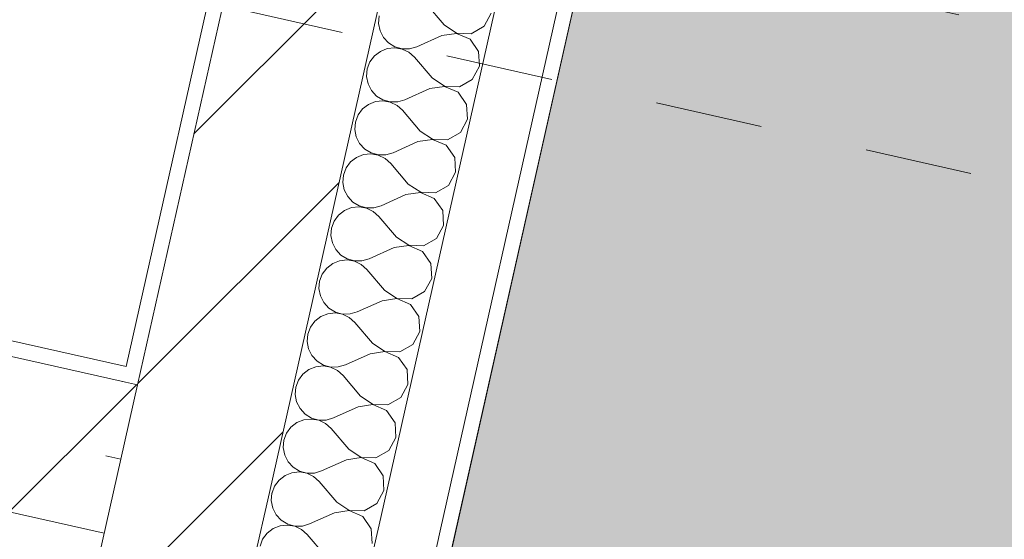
# Model space of a CAD drawing. Header units: millimetres. Extents: x -6990773 to -6682839, y 6117771 to 6220266.
# Tile 35 of 154: x -6941938 to -6940644, y 6140863 to 6141546. Entities that reach past the tile are written whole.
import ezdxf

# ---------------------------------------------------------------- set-up
doc = ezdxf.new("R2010")
doc.units = ezdxf.units.MM
doc.header["$MEASUREMENT"] = 0
doc.linetypes.add('короткая штриховая', pattern=[282.222222, 141.111111, -141.111111])
for name, color, linetype in [('S - МОП.АР', 7, 'Continuous'), ('АР-Стены_внешние_.АР', 7, 'Continuous'), ('АР-Стены_Перегородки_межквартирные_200.АР', 7, 'Continuous'), ('АР-Чертеж-Размеры.АР', 7, 'Continuous')]:
    doc.layers.add(name, color=color, linetype=linetype)
for name, color, linetype, lineweight in [('АР-Разуклонка кровли_Ном._пера__120', 7, 'Continuous', 0), ('АР-Стены_внешние_.АР_Ном._пера__1', 7, 'Continuous', 30), ('АР-Стены_Перегородки_межквартирные_200.АР_Ном._пера__1', 7, 'Continuous', 15), ('АР-Чертеж-Размеры.АР_Ном._пера__1', 7, 'Continuous', 0), ('Кровля_Ном._пера__101', 252, 'Continuous', 0), ('Кровля_Ном._пера__120', 7, 'Continuous', 0)]:
    doc.layers.add(name, color=color, linetype=linetype, lineweight=lineweight)
doc.styles.add('РЎР“Р•РќР•Р\xa0Р\x98Р\xa0_РЎРўР\x98Р›Р¬_4', font='GOTHIC.TTF')
doc.dimstyles.new('СГЕНЕРИР_СТИЛЬ__8', dxfattribs={"dimtxt": 150, "dimasz": 237.5, "dimexe": 0.18, "dimexo": 0.0625, "dimgap": 0, "dimtad": 1, "dimdec": 0, "dimzin": 0, "dimdsep": 46, "dimtxsty": 'РЎР“Р•РќР•Р\xa0Р\x98Р\xa0_РЎРўР\x98Р›Р¬_4', "dimblk": 'ARROWHEAD_6', "dimblk1": 'ARROWHEAD_6', "dimblk2": 'ARROWHEAD_6', "dimcen": 0.09, "dimse1": 1, "dimse2": 1, "dimclrd": 7, "dimclre": 7, "dimclrt": 7, "dimazin": 0, "dimtfac": 1, "dimtdec": 4, "dimtmove": 2, "dimatfit": 3, "dimfxl": 1, "dimtolj": 1, "dimtzin": 0, "dimarcsym": 0})
pattern_1 = [(45, (-6338927.19, 6563027.8), (-111.369318, 111.369318), [0, -105, 0, -157.5]), (110, (-6338577.19, 6563027.8), (148.001588, 53.868173), [0, -77, 0, -133])]
pattern_2 = [(45, (-6338927.19, 6562677.8), (-127.27922, 127.27922), [])]
pattern_3 = [(45, (-6338927.19, 6562677.8), (-127.279217, 127.279217), [])]

# ---------------------------------------------------------------- blocks, each defined once
blk = doc.blocks.new('*X295', base_point=(-6338927.2, 6562677.8))
at = {"layer": 'АР-Стены_внешние_.АР_Ном._пера__1', "color": 7, "linetype": 'Continuous', "lineweight": 0}
for p, q in [((-6941380.4, 6141539.1), (-6941403.6, 6141566.3)), ((-6941465.6, 6141550.9), (-6941466.4, 6141541.1)), ((-6941327.7, 6141537.3), (-6941318.4, 6141554.5)), ((-6941466.4, 6141541.1), (-6941464.5, 6141531.4)), ((-6941380.4, 6141539.1), (-6941364.1, 6141528.3)), ((-6941344.6, 6141527.6), (-6941327.7, 6141537.3)), ((-6941464.5, 6141531.4), (-6941460, 6141522.6)), ((-6941460, 6141522.6), (-6941453.3, 6141515.4)), ((-6941383.5, 6141525.2), (-6941416.1, 6141510.5)), ((-6941364.2, 6141528), (-6941383.5, 6141525.2)), ((-6941346.3, 6141520.3), (-6941364.2, 6141528)), ((-6941364.1, 6141528.3), (-6941344.6, 6141527.6)), ((-6941453.3, 6141515.4), (-6941444.9, 6141510.3)), ((-6941444.9, 6141510.3), (-6941435.4, 6141507.7)), ((-6941425.6, 6141507.8), (-6941416.1, 6141510.5)), ((-6941335.1, 6141504.3), (-6941346.3, 6141520.3)), ((-6941471.9, 6141498.4), (-6941477.8, 6141490.4)), ((-6941464.1, 6141504.4), (-6941471.9, 6141498.4)), ((-6941455, 6141508.1), (-6941464.1, 6141504.4)), ((-6941445.2, 6141509.1), (-6941455, 6141508.1)), ((-6941435.5, 6141507.4), (-6941445.2, 6141509.1)), ((-6941426.6, 6141503.1), (-6941435.5, 6141507.4)), ((-6941435.4, 6141507.7), (-6941425.6, 6141507.8)), ((-6941419.2, 6141496.6), (-6941426.6, 6141503.1)), ((-6941396, 6141469.4), (-6941419.2, 6141496.6)), ((-6941334, 6141484.8), (-6941335.1, 6141504.3)), ((-6941477.8, 6141490.4), (-6941481.2, 6141481.2)), ((-6941343.4, 6141467.6), (-6941334, 6141484.8)), ((-6941481.2, 6141481.2), (-6941482.1, 6141471.4)), ((-6941482.1, 6141471.4), (-6941480.2, 6141461.7)), ((-6941480.2, 6141461.7), (-6941475.7, 6141453)), ((-6941379.9, 6141458.3), (-6941399.2, 6141455.5)), ((-6941396, 6141469.4), (-6941379.8, 6141458.6)), ((-6941361.9, 6141450.6), (-6941379.9, 6141458.3)), ((-6941379.8, 6141458.6), (-6941360.3, 6141457.9)), ((-6941360.3, 6141457.9), (-6941343.4, 6141467.6)), ((-6941475.7, 6141453), (-6941469, 6141445.7)), ((-6941469, 6141445.7), (-6941460.6, 6141440.6)), ((-6941399.2, 6141455.5), (-6941431.7, 6141440.8)), ((-6941350.8, 6141434.6), (-6941361.9, 6141450.6)), ((-6941479.8, 6141434.7), (-6941487.6, 6141428.7)), ((-6941470.6, 6141438.4), (-6941479.8, 6141434.7)), ((-6941460.8, 6141439.4), (-6941470.6, 6141438.4)), ((-6941451.1, 6141437.7), (-6941460.8, 6141439.4)), ((-6941460.6, 6141440.6), (-6941451.1, 6141438)), ((-6941451.1, 6141438), (-6941441.2, 6141438.1)), ((-6941442.2, 6141433.4), (-6941451.1, 6141437.7)), ((-6941434.9, 6141426.9), (-6941442.2, 6141433.4)), ((-6941441.2, 6141438.1), (-6941431.7, 6141440.8)), ((-6941349.7, 6141415.1), (-6941350.8, 6141434.6)), ((-6941493.4, 6141420.8), (-6941496.9, 6141411.5)), ((-6941487.6, 6141428.7), (-6941493.4, 6141420.8)), ((-6941411.7, 6141399.7), (-6941434.9, 6141426.9)), ((-6941496.9, 6141411.5), (-6941497.7, 6141401.7)), ((-6941359, 6141397.9), (-6941349.7, 6141415.1)), ((-6941497.7, 6141401.7), (-6941495.8, 6141392)), ((-6941411.7, 6141399.7), (-6941395.5, 6141388.9)), ((-6941375.9, 6141388.2), (-6941359, 6141397.9)), ((-6941495.8, 6141392), (-6941491.3, 6141383.3)), ((-6941491.3, 6141383.3), (-6941484.6, 6141376)), ((-6941414.8, 6141385.8), (-6941447.4, 6141371.1)), ((-6941395.5, 6141388.6), (-6941414.8, 6141385.8)), ((-6941395.5, 6141388.9), (-6941375.9, 6141388.2)), ((-6941377.6, 6141380.9), (-6941395.5, 6141388.6)), ((-6941366.4, 6141364.9), (-6941377.6, 6141380.9)), ((-6941486.3, 6141368.7), (-6941495.4, 6141365)), ((-6941476.5, 6141369.7), (-6941486.3, 6141368.7)), ((-6941484.6, 6141376), (-6941476.2, 6141370.9)), ((-6941466.8, 6141368), (-6941476.5, 6141369.7)), ((-6941476.2, 6141370.9), (-6941466.7, 6141368.3)), ((-6941457.9, 6141363.7), (-6941466.8, 6141368)), ((-6941466.7, 6141368.3), (-6941456.9, 6141368.4)), ((-6941456.9, 6141368.4), (-6941447.4, 6141371.1)), ((-6941503.2, 6141359), (-6941509.1, 6141351.1)), ((-6941495.4, 6141365), (-6941503.2, 6141359)), ((-6941450.5, 6141357.2), (-6941457.9, 6141363.7)), ((-6941427.4, 6141330), (-6941450.5, 6141357.2)), ((-6941365.3, 6141345.4), (-6941366.4, 6141364.9)), ((-6941512.5, 6141341.8), (-6941513.4, 6141332)), ((-6941509.1, 6141351.1), (-6941512.5, 6141341.8)), ((-6941374.7, 6141328.2), (-6941365.3, 6141345.4)), ((-6941513.4, 6141332), (-6941511.5, 6141322.4)), ((-6941427.4, 6141330), (-6941411.1, 6141319.2)), ((-6941391.6, 6141318.5), (-6941374.7, 6141328.2)), ((-6941511.5, 6141322.4), (-6941507, 6141313.6)), ((-6941430.5, 6141316.1), (-6941463.1, 6141301.4)), ((-6941411.2, 6141318.9), (-6941430.5, 6141316.1)), ((-6941393.3, 6141311.2), (-6941411.2, 6141318.9)), ((-6941411.1, 6141319.2), (-6941391.6, 6141318.5)), ((-6941507, 6141313.6), (-6941500.3, 6141306.3)), ((-6941500.3, 6141306.3), (-6941491.9, 6141301.2)), ((-6941382.1, 6141295.2), (-6941393.3, 6141311.2)), ((-6941518.9, 6141289.3), (-6941524.7, 6141281.4)), ((-6941511.1, 6141295.3), (-6941518.9, 6141289.3)), ((-6941501.9, 6141299), (-6941511.1, 6141295.3)), ((-6941492.1, 6141300), (-6941501.9, 6141299)), ((-6941482.4, 6141298.3), (-6941492.1, 6141300)), ((-6941491.9, 6141301.2), (-6941482.4, 6141298.6)), ((-6941482.4, 6141298.6), (-6941472.5, 6141298.7)), ((-6941473.6, 6141294), (-6941482.4, 6141298.3)), ((-6941466.2, 6141287.5), (-6941473.6, 6141294)), ((-6941472.5, 6141298.7), (-6941463.1, 6141301.4)), ((-6941381, 6141275.7), (-6941382.1, 6141295.2)), ((-6941524.7, 6141281.4), (-6941528.2, 6141272.1)), ((-6941443, 6141260.3), (-6941466.2, 6141287.5)), ((-6941528.2, 6141272.1), (-6941529, 6141262.3)), ((-6941390.3, 6141258.5), (-6941381, 6141275.7)), ((-6941529, 6141262.3), (-6941527.1, 6141252.7)), ((-6941527.1, 6141252.7), (-6941522.6, 6141243.9)), ((-6941443, 6141260.3), (-6941426.8, 6141249.5)), ((-6941407.3, 6141248.8), (-6941390.3, 6141258.5)), ((-6941522.6, 6141243.9), (-6941515.9, 6141236.7)), ((-6941446.1, 6141246.4), (-6941478.7, 6141231.7)), ((-6941426.8, 6141249.2), (-6941446.1, 6141246.4)), ((-6941426.8, 6141249.5), (-6941407.3, 6141248.8)), ((-6941408.9, 6141241.5), (-6941426.8, 6141249.2)), ((-6941397.7, 6141225.5), (-6941408.9, 6141241.5)), ((-6941526.7, 6141225.6), (-6941534.5, 6141219.6)), ((-6941517.6, 6141229.3), (-6941526.7, 6141225.6)), ((-6941507.8, 6141230.3), (-6941517.6, 6141229.3)), ((-6941515.9, 6141236.7), (-6941507.5, 6141231.5)), ((-6941498.1, 6141228.6), (-6941507.8, 6141230.3)), ((-6941507.5, 6141231.5), (-6941498, 6141228.9)), ((-6941489.2, 6141224.4), (-6941498.1, 6141228.6)), ((-6941498, 6141228.9), (-6941488.2, 6141229)), ((-6941488.2, 6141229), (-6941478.7, 6141231.7)), ((-6941396.6, 6141206), (-6941397.7, 6141225.5)), ((-6941534.5, 6141219.6), (-6941540.4, 6141211.7)), ((-6941481.8, 6141217.8), (-6941489.2, 6141224.4)), ((-6941458.7, 6141190.6), (-6941481.8, 6141217.8)), ((-6941543.9, 6141202.5), (-6941544.7, 6141192.6)), ((-6941540.4, 6141211.7), (-6941543.9, 6141202.5)), ((-6941406, 6141188.8), (-6941396.6, 6141206)), ((-6941544.7, 6141192.6), (-6941542.8, 6141183)), ((-6941458.7, 6141190.6), (-6941442.4, 6141179.8)), ((-6941422.9, 6141179.2), (-6941406, 6141188.8)), ((-6941542.8, 6141183), (-6941538.3, 6141174.2)), ((-6941538.3, 6141174.2), (-6941531.6, 6141167)), ((-6941461.8, 6141176.7), (-6941494.4, 6141162.1)), ((-6941442.5, 6141179.5), (-6941461.8, 6141176.7)), ((-6941424.6, 6141171.8), (-6941442.5, 6141179.5)), ((-6941442.4, 6141179.8), (-6941422.9, 6141179.2)), ((-6941523.4, 6141160.6), (-6941533.2, 6141159.6)), ((-6941531.6, 6141167), (-6941523.2, 6141161.8)), ((-6941513.7, 6141158.9), (-6941523.4, 6141160.6)), ((-6941523.2, 6141161.8), (-6941513.7, 6141159.2)), ((-6941503.8, 6141159.3), (-6941494.4, 6141162.1)), ((-6941413.4, 6141155.8), (-6941424.6, 6141171.8)), ((-6941550.2, 6141149.9), (-6941556, 6141142)), ((-6941542.4, 6141155.9), (-6941550.2, 6141149.9)), ((-6941533.2, 6141159.6), (-6941542.4, 6141155.9)), ((-6941513.7, 6141159.2), (-6941503.8, 6141159.3)), ((-6941504.9, 6141154.7), (-6941513.7, 6141158.9)), ((-6941497.5, 6141148.1), (-6941504.9, 6141154.7)), ((-6941474.3, 6141120.9), (-6941497.5, 6141148.1)), ((-6941412.3, 6141136.3), (-6941413.4, 6141155.8)), ((-6941556, 6141142), (-6941559.5, 6141132.8)), ((-6941421.6, 6141119.2), (-6941412.3, 6141136.3)), ((-6941559.5, 6141132.8), (-6941560.3, 6141122.9)), ((-6941560.3, 6141122.9), (-6941558.4, 6141113.3)), ((-6941558.4, 6141113.3), (-6941553.9, 6141104.5)), ((-6941458.1, 6141109.8), (-6941477.4, 6141107)), ((-6941474.3, 6141120.9), (-6941458.1, 6141110.1)), ((-6941458.1, 6141110.1), (-6941438.6, 6141109.5)), ((-6941440.2, 6141102.1), (-6941458.1, 6141109.8)), ((-6941438.6, 6141109.5), (-6941421.6, 6141119.2)), ((-6941553.9, 6141104.5), (-6941547.2, 6141097.3)), ((-6941547.2, 6141097.3), (-6941538.8, 6141092.1)), ((-6941477.4, 6141107), (-6941510, 6141092.4)), ((-6941429, 6141086.1), (-6941440.2, 6141102.1)), ((-6941558, 6141086.2), (-6941565.8, 6141080.2)), ((-6941548.9, 6141089.9), (-6941558, 6141086.2)), ((-6941539.1, 6141090.9), (-6941548.9, 6141089.9)), ((-6941529.4, 6141089.2), (-6941539.1, 6141090.9)), ((-6941538.8, 6141092.1), (-6941529.3, 6141089.5)), ((-6941520.5, 6141085), (-6941529.4, 6141089.2)), ((-6941529.3, 6141089.5), (-6941519.5, 6141089.6)), ((-6941513.1, 6141078.4), (-6941520.5, 6141085)), ((-6941519.5, 6141089.6), (-6941510, 6141092.4)), ((-6941427.9, 6141066.6), (-6941429, 6141086.1)), ((-6941571.7, 6141072.3), (-6941575.2, 6141063.1)), ((-6941565.8, 6141080.2), (-6941571.7, 6141072.3)), ((-6941490, 6141051.3), (-6941513.1, 6141078.4)), ((-6941575.2, 6141063.1), (-6941576, 6141053.2)), ((-6941437.3, 6141049.5), (-6941427.9, 6141066.6)), ((-6941576, 6141053.2), (-6941574.1, 6141043.6)), ((-6941574.1, 6141043.6), (-6941569.6, 6141034.8)), ((-6941490, 6141051.3), (-6941473.7, 6141040.4)), ((-6941454.2, 6141039.8), (-6941437.3, 6141049.5)), ((-6941569.6, 6141034.8), (-6941562.9, 6141027.6)), ((-6941493.1, 6141037.3), (-6941525.7, 6141022.7)), ((-6941473.8, 6141040.2), (-6941493.1, 6141037.3)), ((-6941455.9, 6141032.4), (-6941473.8, 6141040.2)), ((-6941473.7, 6141040.4), (-6941454.2, 6141039.8)), ((-6941444.7, 6141016.4), (-6941455.9, 6141032.4)), ((-6941564.5, 6141020.2), (-6941573.7, 6141016.6)), ((-6941554.7, 6141021.2), (-6941564.5, 6141020.2)), ((-6941562.9, 6141027.6), (-6941554.5, 6141022.5)), ((-6941545, 6141019.6), (-6941554.7, 6141021.2)), ((-6941554.5, 6141022.5), (-6941545, 6141019.8)), ((-6941545, 6141019.8), (-6941535.1, 6141019.9)), ((-6941536.2, 6141015.3), (-6941545, 6141019.6)), ((-6941535.1, 6141019.9), (-6941525.7, 6141022.7)), ((-6941581.5, 6141010.5), (-6941587.3, 6141002.6)), ((-6941573.7, 6141016.6), (-6941581.5, 6141010.5)), ((-6941528.8, 6141008.7), (-6941536.2, 6141015.3)), ((-6941505.6, 6140981.6), (-6941528.8, 6141008.7)), ((-6941443.6, 6140996.9), (-6941444.7, 6141016.4)), ((-6941590.8, 6140993.4), (-6941591.6, 6140983.6)), ((-6941587.3, 6141002.6), (-6941590.8, 6140993.4)), ((-6941452.9, 6140979.8), (-6941443.6, 6140996.9)), ((-6941591.6, 6140983.6), (-6941589.7, 6140973.9)), ((-6941505.6, 6140981.6), (-6941489.4, 6140970.7)), ((-6941469.9, 6140970.1), (-6941452.9, 6140979.8)), ((-6941589.7, 6140973.9), (-6941585.2, 6140965.1)), ((-6941508.7, 6140967.6), (-6941541.3, 6140953)), ((-6941489.4, 6140970.5), (-6941508.7, 6140967.6)), ((-6941489.4, 6140970.7), (-6941469.9, 6140970.1)), ((-6941471.5, 6140962.7), (-6941489.4, 6140970.5)), ((-6941585.2, 6140965.1), (-6941578.5, 6140957.9)), ((-6941578.5, 6140957.9), (-6941570.1, 6140952.8)), ((-6941460.3, 6140946.7), (-6941471.5, 6140962.7)), ((-6941597.1, 6140940.8), (-6941603, 6140932.9)), ((-6941589.3, 6140946.9), (-6941597.1, 6140940.8)), ((-6941580.2, 6140950.5), (-6941589.3, 6140946.9)), ((-6941570.4, 6140951.6), (-6941580.2, 6140950.5)), ((-6941560.7, 6140949.9), (-6941570.4, 6140951.6)), ((-6941570.1, 6140952.8), (-6941560.6, 6140950.1)), ((-6941551.8, 6140945.6), (-6941560.7, 6140949.9)), ((-6941560.6, 6140950.1), (-6941550.8, 6140950.2)), ((-6941544.4, 6140939), (-6941551.8, 6140945.6)), ((-6941550.8, 6140950.2), (-6941541.3, 6140953)), ((-6941459.3, 6140927.2), (-6941460.3, 6140946.7)), ((-6941603, 6140932.9), (-6941606.3, 6140924)), ((-6941521.3, 6140911.9), (-6941544.4, 6140939)), ((-6941468.6, 6140910.1), (-6941459.3, 6140927.2)), ((-6941521.3, 6140911.9), (-6941505.4, 6140901.3)), ((-6941485.5, 6140900.4), (-6941468.6, 6140910.1)), ((-6941504.1, 6140901), (-6941485.5, 6140900.4))]:
    blk.add_line(p, q, dxfattribs=at)
blk = doc.blocks.new('Стена_101_1', base_point=(-6941246.2, 6143000.5))
at = {"layer": 'АР-Стены_внешние_.АР', "linetype": 'Continuous', "lineweight": 0, "true_color": 0x000000}
h = blk.add_hatch(dxfattribs=at)
h.set_pattern_fill('БЛОКИ_БЕТОННЫЕ_ЭФФЕКТИВН_70', color=18, style=0, pattern_type=2)
h.set_pattern_definition(pattern_2)
h.paths.add_polyline_path([(-6941365.7, 6142924.8), (-6941805, 6140968.6), (-6941609.9, 6140924.8), (-6941170.5, 6142881)])
h = blk.add_hatch(dxfattribs=at)
h.set_pattern_fill('ШТУКАТУРКА__ГИПС_01_0001', color=18, style=0, pattern_type=2)
h.set_pattern_definition(pattern_1)
h.paths.add_polyline_path([(-6941389.6, 6142909.7), (-6941798.2, 6141090.1), (-6941778.7, 6141085.7), (-6941370, 6142905.3)])
h = blk.add_hatch(dxfattribs=at)
h.set_pattern_fill('ШТУКАТУРКА__ГИПС_01_0001', color=18, style=0, pattern_type=2)
h.set_pattern_definition(pattern_1)
h.paths.add_polyline_path([(-6941798.2, 6141090.1), (-6941802.6, 6141070.6), (-6941783.1, 6141066.2), (-6941778.7, 6141085.7)])
at = {"layer": 'АР-Стены_внешние_.АР_Ном._пера__1', "color": 7, "linetype": 'Continuous', "lineweight": 0}
for p, q in [((-6941385.5, 6140874.4), (-6940869.4, 6143172.1)), ((-6941463.5, 6140891.9), (-6940980.3, 6143043.3))]:
    blk.add_line(p, q, dxfattribs=at)
at = {"layer": 'АР-Стены_внешние_.АР_Ном._пера__1', "color": 7, "linetype": 'Continuous', "lineweight": 15}
for p, q in [((-6941365.7, 6142924.8), (-6941783.1, 6141066.2)), ((-6941609.9, 6140924.8), (-6941170.5, 6142881)), ((-6941783.1, 6141066.2), (-6941802.6, 6141070.6)), ((-6941805, 6140968.6), (-6941783.1, 6141066.2))]:
    blk.add_line(p, q, dxfattribs=at)
at = {"layer": 'АР-Стены_внешние_.АР_Ном._пера__1', "color": 7, "linetype": 'Continuous', "lineweight": 0, "flags": 128}
for points in [[(-6941366, 6140870), (-6940828, 6143265.3)], [(-6941389.6, 6142909.7), (-6941798.2, 6141090.1)], [(-6941805, 6140968.6), (-6941824.5, 6140973)]]:
    blk.add_lwpolyline(points, dxfattribs=at)
at = {"layer": 'АР-Стены_внешние_.АР', "color": 7, "lineweight": 0}
blk.add_blockref('*X295', (-6338927.2, 6562677.8), dxfattribs=at)
blk = doc.blocks.new('Стена_102_1', base_point=(-6941707.4, 6140946.7))
at = {"layer": 'АР-Стены_Перегородки_межквартирные_200.АР', "linetype": 'Continuous', "lineweight": 0, "true_color": 0x000000}
h = blk.add_hatch(dxfattribs=at)
h.set_pattern_fill('ШТУКАТУРКА__ГИПС_01_0001', color=18, style=0, pattern_type=2)
h.set_pattern_definition(pattern_1)
h.paths.add_polyline_path([(-6942628, 6141276.4), (-6942632.4, 6141256.9), (-6942612.9, 6141252.5)])
h = blk.add_hatch(dxfattribs=at)
h.set_pattern_fill('ШТУКАТУРКА__ГИПС_01_0001', color=18, style=0, pattern_type=2)
h.set_pattern_definition(pattern_1)
h.paths.add_polyline_path([(-6942608.5, 6141272), (-6942628, 6141276.4), (-6942612.9, 6141252.5)])
h = blk.add_hatch(dxfattribs=at)
h.set_pattern_fill('ШТУКАТУРКА__ГИПС_01_0001', color=18, style=0, pattern_type=2)
h.set_pattern_definition(pattern_1)
h.paths.add_polyline_path([(-6942612.9, 6141252.5), (-6941800.8, 6141070.2), (-6941798.2, 6141090.1), (-6942608.5, 6141272)])
h = blk.add_hatch(dxfattribs=at)
h.set_pattern_fill('БЛОКИ_БЕТОННЫЕ_ЭФФЕКТИВН_78', color=18, style=0, pattern_type=2)
h.set_pattern_definition(pattern_3)
h.paths.add_polyline_path([(-6942656.7, 6141057.4), (-6942461.6, 6141013.6), (-6942612.9, 6141252.5)])
h = blk.add_hatch(dxfattribs=at)
h.set_pattern_fill('БЛОКИ_БЕТОННЫЕ_ЭФФЕКТИВН_78', color=18, style=0, pattern_type=2)
h.set_pattern_definition(pattern_3)
h.paths.add_polyline_path([(-6942417.7, 6141208.7), (-6942612.9, 6141252.5), (-6942461.6, 6141013.6)])
h = blk.add_hatch(dxfattribs=at)
h.set_pattern_fill('БЛОКИ_БЕТОННЫЕ_ЭФФЕКТИВН_78', color=18, style=0, pattern_type=2)
h.set_pattern_definition(pattern_3)
h.paths.add_polyline_path([(-6942461.6, 6141013.6), (-6941826.9, 6140871), (-6941800.8, 6141070.2), (-6942417.7, 6141208.7)])
h = blk.add_hatch(dxfattribs=at)
h.set_pattern_fill('БЛОКИ_БЕТОННЫЕ_ЭФФЕКТИВН_78', color=18, style=0, pattern_type=2)
h.set_pattern_definition(pattern_3)
h.paths.add_polyline_path([(-6941802.6, 6141070.6), (-6941824.5, 6140973), (-6941805, 6140968.6), (-6941783.1, 6141066.2)])
at = {"layer": 'АР-Стены_внешние_.АР_Ном._пера__1', "color": 7, "linetype": 'Continuous', "lineweight": 15}
for p, q in [((-6941783.1, 6141066.2), (-6941802.6, 6141070.6)), ((-6941805, 6140968.6), (-6941783.1, 6141066.2))]:
    blk.add_line(p, q, dxfattribs=at)
at = {"layer": 'АР-Стены_Перегородки_межквартирные_200.АР_Ном._пера__1', "color": 7, "linetype": 'Continuous', "lineweight": 15}
for p, q in [((-6942612.9, 6141252.5), (-6942656.7, 6141057.4)), ((-6942417.7, 6141208.7), (-6942612.9, 6141252.5)), ((-6941800.8, 6141070.2), (-6942417.7, 6141208.7))]:
    blk.add_line(p, q, dxfattribs=at)
at = {"layer": 'АР-Стены_Перегородки_межквартирные_200.АР_Ном._пера__1', "color": 7, "linetype": 'Continuous', "lineweight": 0, "flags": 128}
for points in [[(-6942628, 6141276.4), (-6942632.4, 6141256.9)], [(-6941798.2, 6141090.1), (-6942628, 6141276.4)]]:
    blk.add_lwpolyline(points, dxfattribs=at)
at = {"layer": 'АР-Стены_Перегородки_межквартирные_200.АР_Ном._пера__1', "color": 7, "linetype": 'Continuous', "lineweight": 15, "flags": 128}
blk.add_lwpolyline([(-6942461.6, 6141013.6), (-6941826.9, 6140871)], dxfattribs=at)
blk = doc.blocks.new('*X357', base_point=(-6338927.2, 6562677.8))
at = {"layer": 'АР-Стены_внешние_.АР_Ном._пера__1', "color": 7, "linetype": 'Continuous', "lineweight": 0}
for p, q in [((-6941606.5, 6140923.7), (-6941607.3, 6140913.9)), ((-6941606.3, 6140924), (-6941606.5, 6140923.7)), ((-6941607.3, 6140913.9), (-6941605.4, 6140904.2)), ((-6941605.4, 6140904.2), (-6941600.9, 6140895.4)), ((-6941505.4, 6140901.3), (-6941505, 6140901)), ((-6941600.9, 6140895.4), (-6941594.2, 6140888.2)), ((-6941524.4, 6140897.9), (-6941557, 6140883.3)), ((-6941505.1, 6140900.8), (-6941524.4, 6140897.9)), ((-6941487.2, 6140893), (-6941505.1, 6140900.8)), ((-6941505, 6140901), (-6941504.1, 6140901)), ((-6941476, 6140877), (-6941487.2, 6140893)), ((-6941605, 6140877.2), (-6941612.8, 6140871.1)), ((-6941595.9, 6140880.8), (-6941605, 6140877.2)), ((-6941586.1, 6140881.9), (-6941595.9, 6140880.8)), ((-6941594.2, 6140888.2), (-6941585.8, 6140883.1)), ((-6941576.3, 6140880.2), (-6941586.1, 6140881.9)), ((-6941585.8, 6140883.1), (-6941576.3, 6140880.4)), ((-6941576.3, 6140880.4), (-6941566.4, 6140880.5)), ((-6941567.5, 6140875.9), (-6941576.3, 6140880.2)), ((-6941560.1, 6140869.3), (-6941567.5, 6140875.9)), ((-6941566.4, 6140880.5), (-6941557, 6140883.3)), ((-6941474.9, 6140857.5), (-6941476, 6140877)), ((-6941618.7, 6140863.2), (-6941622.1, 6140854)), ((-6941612.8, 6140871.1), (-6941618.7, 6140863.2)), ((-6941536.9, 6140842.2), (-6941560.1, 6140869.3))]:
    blk.add_line(p, q, dxfattribs=at)
blk = doc.blocks.new('Стена_131_1', base_point=(-6941707.4, 6140946.7))
at = {"layer": 'АР-Стены_внешние_.АР', "linetype": 'Continuous', "lineweight": 0, "true_color": 0x000000}
h = blk.add_hatch(dxfattribs=at)
h.set_pattern_fill('БЛОКИ_БЕТОННЫЕ_ЭФФЕКТИВН_70', color=18, style=0, pattern_type=2)
h.set_pattern_definition(pattern_2)
h.paths.add_polyline_path([(-6941916.7, 6139558.8), (-6941609.9, 6140924.8), (-6941805, 6140968.6), (-6942111.8, 6139602.6)])
at = {"layer": 'АР-Стены_внешние_.АР_Ном._пера__1', "color": 7, "linetype": 'Continuous', "lineweight": 15}
blk.add_line((-6941916.7, 6139558.8), (-6941609.9, 6140924.8), dxfattribs=at)
at = {"layer": 'АР-Стены_внешние_.АР_Ном._пера__1', "color": 7, "linetype": 'Continuous', "lineweight": 0}
for p, q in [((-6941814.2, 6139330.7), (-6941463.5, 6140891.9)), ((-6941769, 6139166.9), (-6941385.5, 6140874.4))]:
    blk.add_line(p, q, dxfattribs=at)
at = {"layer": 'АР-Стены_внешние_.АР_Ном._пера__1', "color": 7, "linetype": 'Continuous', "lineweight": 15, "flags": 128}
blk.add_lwpolyline([(-6941805, 6140968.6), (-6942111.8, 6139602.6)], dxfattribs=at)
at = {"layer": 'АР-Стены_внешние_.АР_Ном._пера__1', "color": 7, "linetype": 'Continuous', "lineweight": 0, "flags": 128}
blk.add_lwpolyline([(-6941767, 6139084.4), (-6941366, 6140870)], dxfattribs=at)
at = {"layer": 'АР-Стены_внешние_.АР', "color": 7, "lineweight": 0}
blk.add_blockref('*X357', (-6338927.2, 6562677.8), dxfattribs=at)
blk = doc.blocks.new('*D421', base_point=(-6338927.2, 6562677.8))
at = {"layer": 'АР-Чертеж-Размеры.АР_Ном._пера__1', "color": 7, "linetype": 'Continuous', "lineweight": 0, "transparency": 16777216}
for p, q in [((-6943827, 6147333.6), (-6943868.1, 6147150.7)), ((-6943773.5, 6147001.4), (-6943962.6, 6147300.1)), ((-6944096.7, 6147202.1), (-6943639.4, 6147099.3)), ((-6943868.1, 6147150.7), (-6945393.2, 6140360.1)), ((-6945487.8, 6140509.4), (-6945298.6, 6140210.7)), ((-6945621.9, 6140411.4), (-6945164.5, 6140308.7)), ((-6945393.2, 6140360.1), (-6945434.3, 6140177.1))]:
    blk.add_line(p, q, dxfattribs=at)
at = {"layer": 'АР-Чертеж-Размеры.АР_Ном._пера__1', "color": 7, "lineweight": 0, "transparency": 16777216, "insert": (-6944595.9, 6144047.1), "char_height": 150, "attachment_point": 7, "rotation": 77.3417, "style": 'РЎР“Р•РќР•Р\xa0Р\x98Р\xa0_РЎРўР\x98Р›Р¬_4'}
blk.add_mtext('\\A1;{\\pql;\\fCentury Gothic|b0|i0|c204|p0;\\W1.000000;6\xa0960}', dxfattribs=at)
blk = doc.blocks.new('ARROWHEAD_6')
at = {"color": 0, "linetype": 'Continuous', "lineweight": 0}
for p, q in [((-0.5, -0.5), (0.5, 0.5)), ((0, 0), (-1, 0))]:
    blk.add_line(p, q, dxfattribs=at)

msp = doc.modelspace()

# ---------------------------------------------------------------- hatches: boundary and pattern name
at = {"layer": 'Кровля_Ном._пера__101', "linetype": 'Continuous', "lineweight": 0}
h = msp.add_hatch(dxfattribs=at)
h.set_pattern_fill('ПЕСОК_0001', color=252, style=0, pattern_type=2)
h.set_pattern_definition([(32.3417, (-6952891.77, 6138227.56), (-120.9696, 191.0468), [0, -150.75, 0, -226.125]), (97.3417, (-6952401.49, 6138117.45), (224.2711, 28.8958), [0, -110.55, 0, -190.95])])
h.paths.add_polyline_path([(-6958297.1, 6136949.8), (-6937251.1, 6132222.9), (-6934085.7, 6146316.9), (-6936671.4, 6146897.7), (-6936905.8, 6145853.7), (-6940350.5, 6146627.4), (-6940458, 6146149), (-6940744.7, 6144872.5), (-6941092.3, 6143324.6), (-6940828, 6143265.3), (-6941771.4, 6139064.9), (-6951075.3, 6141154.5), (-6949771.5, 6146959.5), (-6949249, 6146842.1), (-6948975, 6148061.9), (-6949384.7, 6148153.9), (-6949231.4, 6148836.7), (-6948890.5, 6150354.6), (-6952413.2, 6151145.8), (-6952233.6, 6151945.7), (-6954799.7, 6152522)])

# ---------------------------------------------------------------- linework, layer by layer
at = {"layer": 'S - МОП.АР', "color": 254, "linetype": 'Continuous', "lineweight": 0, "true_color": 0xd1c7d6, "flags": 128}
msp.add_lwpolyline([(-6945710.6, 6141743.2), (-6945991.1, 6140494.4), (-6942956.7, 6139812.8), (-6942628, 6141276.4), (-6941798.2, 6141090.1), (-6941389.6, 6142909.7), (-6941653.9, 6142969), (-6941163.1, 6145154.2), (-6942041, 6145351.4), (-6941744, 6146673.7), (-6944466, 6147285), (-6945327.1, 6143450.8), (-6945534.2, 6142528.6)], close=True, dxfattribs=at)
at = {"layer": 'АР-Разуклонка кровли_Ном._пера__120', "color": 7, "linetype": 'короткая штриховая', "lineweight": 0}
for p, q in [((-6943595.3, 6142201.7), (-6938716.8, 6141106)), ((-6938760.7, 6140910.9), (-6943639.1, 6142006.6))]:
    msp.add_line(p, q, dxfattribs=at)
at = {"layer": 'Кровля_Ном._пера__120', "color": 7, "linetype": 'Continuous', "lineweight": 0, "flags": 128}
msp.add_lwpolyline([(-6958297.1, 6136949.8), (-6937251.1, 6132222.9), (-6934085.7, 6146316.9), (-6936671.4, 6146897.7), (-6936905.8, 6145853.7), (-6940350.5, 6146627.4), (-6940458, 6146149), (-6940744.7, 6144872.5), (-6941092.3, 6143324.6), (-6940828, 6143265.3), (-6941771.4, 6139064.9), (-6951075.3, 6141154.5), (-6949771.5, 6146959.5), (-6949249, 6146842.1), (-6948975, 6148061.9), (-6949384.7, 6148153.9), (-6949231.4, 6148836.7), (-6948890.5, 6150354.6), (-6952413.2, 6151145.8), (-6952233.6, 6151945.7), (-6954799.7, 6152522)], close=True, dxfattribs=at)

# ---------------------------------------------------------------- block references
at = {"layer": 'АР-Стены_внешние_.АР', "color": 7, "lineweight": 0}
for name, p in [('Стена_101_1', (-6941246.2, 6143000.5)), ('Стена_131_1', (-6941707.4, 6140946.7))]:
    msp.add_blockref(name, p, dxfattribs=at)
at = {"layer": 'АР-Стены_Перегородки_межквартирные_200.АР', "color": 7, "lineweight": 0}
msp.add_blockref('Стена_102_1', (-6941707.4, 6140946.7), dxfattribs=at)

# ---------------------------------------------------------------- dimensions: what is measured, and where the dimension line sits
at = {"layer": 'АР-Чертеж-Размеры.АР', "color": 7, "linetype": 'Continuous', "lineweight": 0}
dim = msp.add_linear_dim(base=(-6945393.2, 6140360.1), p1=(-6941744, 6146673.7), p2=(-6943513.3, 6139937.8), angle=257.3417, dimstyle='СГЕНЕРИР_СТИЛЬ__8', dxfattribs=at)
dim.commit()
dim.dimension.update_dxf_attribs({"geometry": '*D421', "text_midpoint": (-6944612.6, 6144314.6), "dimtype": 160, "text_rotation": 77.3417})

doc.saveas('drawing.dxf')
